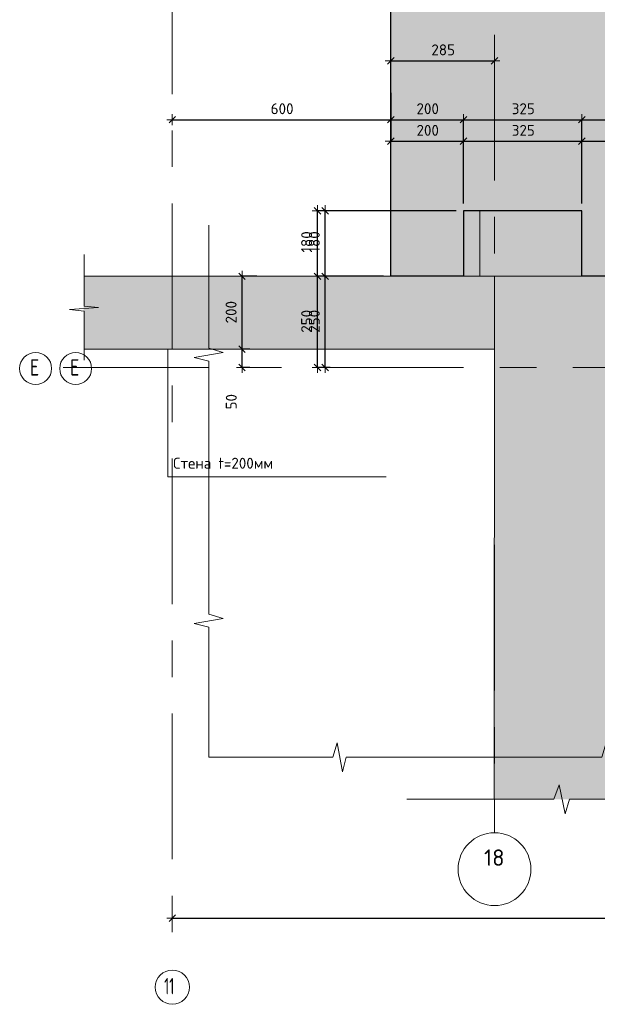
# Model space of a CAD drawing. Header units: metres. Extents: x -38 to 100, y -15 to 21.
# Tile 46 of 246: x 72.54 to 74.12, y -7.85 to -5.15. Entities that reach past the tile are written whole.
import ezdxf

# ---------------------------------------------------------------- set-up
doc = ezdxf.new("R2010")
doc.units = ezdxf.units.M
doc.header["$PDMODE"] = 65
doc.linetypes.add('______11', pattern=[0.5, 0.4, -0.05, 0, -0.05])
doc.linetypes.add('______5', pattern=[1.1, 0.8, -0.1, 0.1, -0.1])
for name, color, linetype, lineweight in [('XR$4$Общий слой (1)_1', 7, 'Continuous', 13), ('XR$4$Осевая линия (1)', 7, '______5', 13), ('XR$4$Перекрытие (1)', 7, 'Continuous', 35), ('XR$4$Размерная линия (1)', 7, 'Continuous', 13), ('XR$6$Общий слой (1)_1', 7, 'Continuous', 13), ('XR$6$Осевая линия (1)', 7, '______5', 13), ('XR$6$Перекрытие (1)', 7, 'Continuous', 35), ('XR$6$Размерная линия (1)', 7, 'Continuous', 13), ('XR$6$Текст_ общее_1', 7, 'Continuous', 13)]:
    doc.layers.add(name, color=color, linetype=linetype, lineweight=lineweight)
doc.styles.add('ISOCPEUR', font='txt')
doc.dimstyles.new('DIMSTYLE_23', dxfattribs={"dimtxt": 0.03, "dimasz": 0.03, "dimexe": 0, "dimexo": 0, "dimgap": 0.015, "dimtad": 2, "dimdec": 0, "dimlfac": 1000, "dimrnd": 5, "dimzin": 12, "dimdsep": 46, "dimtxsty": 'ISOCPEUR', "dimblk1": 'ALL_ML_STRICH', "dimblk2": 'ALL_ML_STRICH', "dimsah": 1, "dimcen": 0, "dimclrd": 7, "dimclre": 256, "dimclrt": 7, "dimadec": 0, "dimazin": 0, "dimtfac": 1, "dimtdec": 0, "dimtix": 1, "dimtmove": 2, "dimatfit": 3, "dimfxl": 0, "dimtvp": 1.2, "dimtzin": 0, "dimlwd": 0, "dimlwe": -3, "dimarcsym": 0})
doc.dimstyles.new('DIMSTYLE_24', dxfattribs={"dimtxt": 0.03, "dimasz": 0.03, "dimexe": 0, "dimexo": 0, "dimgap": 0.015, "dimtad": 2, "dimdec": 0, "dimlfac": 1000, "dimrnd": 5, "dimzin": 12, "dimdsep": 46, "dimtxsty": 'ISOCPEUR', "dimblk1": 'ALL_ML_STRICH', "dimblk2": 'ALL_ML_STRICH', "dimsah": 1, "dimcen": 0, "dimclrd": 7, "dimclre": 256, "dimclrt": 7, "dimadec": 0, "dimazin": 0, "dimtfac": 1, "dimtdec": 0, "dimtix": 1, "dimtmove": 2, "dimatfit": 3, "dimfxl": 0, "dimtzin": 0, "dimlwd": 0, "dimlwe": -3, "dimarcsym": 0})
pattern_1 = [(0, (0.45, 0.45), (0.225, 0.225), [0.225, -0.225]), (90, (0.45, 0.45), (-0.225, 0.225), [0.225, -0.225])]

# ---------------------------------------------------------------- blocks, each defined once
blk = doc.blocks.new('ЭЛЕМЕНТ_УЗОРА_18')
at = {"color": 7, "linetype": 'Continuous', "lineweight": 13, "transparency": 33554687}
for p, q in [((73.0556, -5.7099), (73.0556, -5.7099)), ((73.0556, -7.1699), (73.0556, -7.1699))]:
    blk.add_line(p, q, dxfattribs=at)
for points in [[(73.0556, -6.4399), (73.0556, -6.0829), (73.0156, -6.0727), (73.0956, -6.0588), (73.0556, -6.0472), (73.0556, -5.7099)], [(73.0556, -7.1699), (73.0556, -7.1699), (73.0556, -6.8129), (73.0156, -6.8027), (73.0956, -6.7888), (73.0556, -6.7772), (73.0556, -6.4399)], [(73.7943, -7.1699), (73.4331, -7.1699), (73.4227, -7.2099), (73.4087, -7.1299), (73.3969, -7.1699), (73.0556, -7.1699)], [(74.5329, -7.1699), (74.1717, -7.1699), (74.1614, -7.2099), (74.1473, -7.1299), (74.1355, -7.1699), (73.7943, -7.1699)]]:
    blk.add_lwpolyline(points, dxfattribs=at)
blk = doc.blocks.new('ALL_ML_STRICH')
at = {"color": 0, "linetype": 'ByBlock', "lineweight": -2}
for p, q in [((-1, 0), (0.5, 0)), ((-0.3, -0.3), (0.3, 0.3)), ((0, -0.5), (0, 0.5))]:
    blk.add_line(p, q, dxfattribs=at)
blk = doc.blocks.new('*D307')
at = {"layer": 'DEFPOINTS', "color": 7, "linetype": 'Continuous', "lineweight": 13, "transparency": 33554687}
for p in [(77.0555, -7.5744), (72.9555, -7.6022), (72.9555, -7.6115)]:
    blk.add_point(p, dxfattribs=at)
at = {"layer": 'XR$4$Размерная линия (1)', "color": 9, "linetype": 'Continuous', "lineweight": -2, "true_color": 0xc7c7c7, "transparency": 33554687}
for p, q in [((72.9555, -7.6115), (72.9555, -7.6115)), ((77.0555, -7.5944), (77.0555, -7.6115))]:
    blk.add_line(p, q, dxfattribs=at)
at = {"layer": 'XR$4$Размерная линия (1)', "color": 7, "linetype": 'Continuous', "lineweight": -2, "transparency": 33554687}
blk.add_line((72.9555, -7.6115), (77.0555, -7.6115), dxfattribs=at)
at = {"layer": 'XR$4$Размерная линия (1)', "color": 7, "linetype": 'Continuous', "lineweight": 13, "transparency": 33554687, "xscale": 0.03, "yscale": 0.03, "zscale": 0.03, "rotation": 180}
blk.add_blockref('ALL_ML_STRICH', (72.9555, -7.6115), dxfattribs=at)
at = {"layer": 'XR$4$Размерная линия (1)', "color": 7, "linetype": 'Continuous', "lineweight": 13, "transparency": 33554687, "xscale": 0.03, "yscale": 0.03, "zscale": 0.03}
blk.add_blockref('ALL_ML_STRICH', (77.0555, -7.6115), dxfattribs=at)
at = {"layer": 'XR$4$Размерная линия (1)', "color": 7, "linetype": 'Continuous', "lineweight": 13, "transparency": 33554687, "insert": (75.0085, -7.5815), "char_height": 0.03, "width": 0.12, "attachment_point": 5, "style": 'ISOCPEUR'}
blk.add_mtext('\\A1;{4100}', dxfattribs=at)
blk = doc.blocks.new('*D373')
at = {"layer": 'DEFPOINTS', "color": 7, "linetype": 'Continuous', "lineweight": 13, "transparency": 33554687}
for p in [(73.5556, -5.8499), (73.3756, -6.0999), (73.409, -6.0999)]:
    blk.add_point(p, dxfattribs=at)
at = {"layer": 'XR$4$Размерная линия (1)', "color": 9, "linetype": 'Continuous', "lineweight": -2, "true_color": 0xc7c7c7, "transparency": 33554687}
for p, q in [((73.5356, -5.8499), (73.3756, -5.8499)), ((73.389, -6.0999), (73.3756, -6.0999))]:
    blk.add_line(p, q, dxfattribs=at)
at = {"layer": 'XR$4$Размерная линия (1)', "color": 7, "linetype": 'Continuous', "lineweight": -2, "transparency": 33554687}
blk.add_line((73.3756, -6.0999), (73.3756, -5.8499), dxfattribs=at)
at = {"layer": 'XR$4$Размерная линия (1)', "color": 7, "linetype": 'Continuous', "lineweight": 13, "transparency": 33554687, "xscale": 0.03, "yscale": 0.03, "zscale": 0.03}
for p, rotation in [((73.3756, -5.8499), 90), ((73.3756, -6.0999), 270)]:
    blk.add_blockref('ALL_ML_STRICH', p, dxfattribs=dict(at, rotation=rotation))
at = {"layer": 'XR$4$Размерная линия (1)', "color": 7, "linetype": 'Continuous', "lineweight": 13, "transparency": 33554687, "insert": (73.3456, -5.9734), "char_height": 0.03, "width": 0.09, "attachment_point": 5, "rotation": 90, "style": 'ISOCPEUR'}
blk.add_mtext('\\A1;{250}', dxfattribs=at)
blk = doc.blocks.new('*D374')
at = {"layer": 'DEFPOINTS', "color": 7, "linetype": 'Continuous', "lineweight": 13, "transparency": 33554687}
for p in [(73.7556, -5.6699), (73.3756, -5.8499), (73.5556, -5.8499)]:
    blk.add_point(p, dxfattribs=at)
at = {"layer": 'XR$4$Размерная линия (1)', "color": 9, "linetype": 'Continuous', "lineweight": -2, "true_color": 0xc7c7c7, "transparency": 33554687}
for p, q in [((73.7356, -5.6699), (73.3756, -5.6699)), ((73.5356, -5.8499), (73.3756, -5.8499))]:
    blk.add_line(p, q, dxfattribs=at)
at = {"layer": 'XR$4$Размерная линия (1)', "color": 7, "linetype": 'Continuous', "lineweight": -2, "transparency": 33554687}
blk.add_line((73.3756, -5.8499), (73.3756, -5.6699), dxfattribs=at)
at = {"layer": 'XR$4$Размерная линия (1)', "color": 7, "linetype": 'Continuous', "lineweight": 13, "transparency": 33554687, "xscale": 0.03, "yscale": 0.03, "zscale": 0.03}
for p, rotation in [((73.3756, -5.6699), 90), ((73.3756, -5.8499), 270)]:
    blk.add_blockref('ALL_ML_STRICH', p, dxfattribs=dict(at, rotation=rotation))
at = {"layer": 'XR$4$Размерная линия (1)', "color": 7, "linetype": 'Continuous', "lineweight": 13, "transparency": 33554687, "insert": (73.3456, -5.7554), "char_height": 0.03, "width": 0.09, "attachment_point": 5, "rotation": 90, "style": 'ISOCPEUR'}
blk.add_mtext('\\A1;{180}', dxfattribs=at)
blk = doc.blocks.new('*D375')
at = {"layer": 'DEFPOINTS', "color": 7, "linetype": 'Continuous', "lineweight": 13, "transparency": 33554687}
for p in [(72.9555, -5.3222), (73.5556, -5.3665), (72.9555, -5.42)]:
    blk.add_point(p, dxfattribs=at)
at = {"layer": 'XR$4$Размерная линия (1)', "color": 9, "linetype": 'Continuous', "lineweight": -2, "true_color": 0xc7c7c7, "transparency": 33554687}
for p, q in [((73.5556, -5.3465), (73.5556, -5.42)), ((72.9555, -5.42), (72.9555, -5.42))]:
    blk.add_line(p, q, dxfattribs=at)
at = {"layer": 'XR$4$Размерная линия (1)', "color": 7, "linetype": 'Continuous', "lineweight": -2, "transparency": 33554687}
blk.add_line((72.9555, -5.42), (73.5556, -5.42), dxfattribs=at)
at = {"layer": 'XR$4$Размерная линия (1)', "color": 7, "linetype": 'Continuous', "lineweight": 13, "transparency": 33554687, "xscale": 0.03, "yscale": 0.03, "zscale": 0.03, "rotation": 180}
blk.add_blockref('ALL_ML_STRICH', (72.9555, -5.42), dxfattribs=at)
at = {"layer": 'XR$4$Размерная линия (1)', "color": 7, "linetype": 'Continuous', "lineweight": 13, "transparency": 33554687, "xscale": 0.03, "yscale": 0.03, "zscale": 0.03}
blk.add_blockref('ALL_ML_STRICH', (73.5556, -5.42), dxfattribs=at)
at = {"layer": 'XR$4$Размерная линия (1)', "color": 7, "linetype": 'Continuous', "lineweight": 13, "transparency": 33554687, "insert": (73.2571, -5.39), "char_height": 0.03, "width": 0.09, "attachment_point": 5, "style": 'ISOCPEUR'}
blk.add_mtext('\\A1;{600}', dxfattribs=at)
blk = doc.blocks.new('*D376')
at = {"layer": 'DEFPOINTS', "color": 7, "linetype": 'Continuous', "lineweight": 13, "transparency": 33554687}
for p in [(73.5556, -5.3665), (73.5556, -5.42), (73.7556, -5.6699)]:
    blk.add_point(p, dxfattribs=at)
at = {"layer": 'XR$4$Размерная линия (1)', "color": 9, "linetype": 'Continuous', "lineweight": -2, "true_color": 0xc7c7c7, "transparency": 33554687}
for p, q in [((73.5556, -5.3465), (73.5556, -5.42)), ((73.7556, -5.6499), (73.7556, -5.42))]:
    blk.add_line(p, q, dxfattribs=at)
at = {"layer": 'XR$4$Размерная линия (1)', "color": 7, "linetype": 'Continuous', "lineweight": -2, "transparency": 33554687}
blk.add_line((73.5556, -5.42), (73.7556, -5.42), dxfattribs=at)
at = {"layer": 'XR$4$Размерная линия (1)', "color": 7, "linetype": 'Continuous', "lineweight": 13, "transparency": 33554687, "xscale": 0.03, "yscale": 0.03, "zscale": 0.03, "rotation": 180}
blk.add_blockref('ALL_ML_STRICH', (73.5556, -5.42), dxfattribs=at)
at = {"layer": 'XR$4$Размерная линия (1)', "color": 7, "linetype": 'Continuous', "lineweight": 13, "transparency": 33554687, "xscale": 0.03, "yscale": 0.03, "zscale": 0.03}
blk.add_blockref('ALL_ML_STRICH', (73.7556, -5.42), dxfattribs=at)
at = {"layer": 'XR$4$Размерная линия (1)', "color": 7, "linetype": 'Continuous', "lineweight": 13, "transparency": 33554687, "insert": (73.6571, -5.39), "char_height": 0.03, "width": 0.09, "attachment_point": 5, "style": 'ISOCPEUR'}
blk.add_mtext('\\A1;{200}', dxfattribs=at)
blk = doc.blocks.new('*D377')
at = {"layer": 'DEFPOINTS', "color": 7, "linetype": 'Continuous', "lineweight": 13, "transparency": 33554687}
for p in [(73.7556, -5.42), (73.7556, -5.6699), (74.0806, -5.6699)]:
    blk.add_point(p, dxfattribs=at)
at = {"layer": 'XR$4$Размерная линия (1)', "color": 9, "linetype": 'Continuous', "lineweight": -2, "true_color": 0xc7c7c7, "transparency": 33554687}
for p, q in [((73.7556, -5.6499), (73.7556, -5.42)), ((74.0806, -5.6499), (74.0806, -5.42))]:
    blk.add_line(p, q, dxfattribs=at)
at = {"layer": 'XR$4$Размерная линия (1)', "color": 7, "linetype": 'Continuous', "lineweight": -2, "transparency": 33554687}
blk.add_line((73.7556, -5.42), (74.0806, -5.42), dxfattribs=at)
at = {"layer": 'XR$4$Размерная линия (1)', "color": 7, "linetype": 'Continuous', "lineweight": 13, "transparency": 33554687, "xscale": 0.03, "yscale": 0.03, "zscale": 0.03, "rotation": 180}
blk.add_blockref('ALL_ML_STRICH', (73.7556, -5.42), dxfattribs=at)
at = {"layer": 'XR$4$Размерная линия (1)', "color": 7, "linetype": 'Continuous', "lineweight": 13, "transparency": 33554687, "xscale": 0.03, "yscale": 0.03, "zscale": 0.03}
blk.add_blockref('ALL_ML_STRICH', (74.0806, -5.42), dxfattribs=at)
at = {"layer": 'XR$4$Размерная линия (1)', "color": 7, "linetype": 'Continuous', "lineweight": 13, "transparency": 33554687, "insert": (73.9196, -5.39), "char_height": 0.03, "width": 0.09, "attachment_point": 5, "style": 'ISOCPEUR'}
blk.add_mtext('\\A1;{325}', dxfattribs=at)
blk = doc.blocks.new('*D378')
at = {"layer": 'DEFPOINTS', "color": 7, "linetype": 'Continuous', "lineweight": 13, "transparency": 33554687}
for p in [(74.0806, -5.42), (74.0806, -5.6699), (74.2806, -5.6699)]:
    blk.add_point(p, dxfattribs=at)
at = {"layer": 'XR$4$Размерная линия (1)', "color": 9, "linetype": 'Continuous', "lineweight": -2, "true_color": 0xc7c7c7, "transparency": 33554687}
for p, q in [((74.0806, -5.6499), (74.0806, -5.42)), ((74.2806, -5.6499), (74.2806, -5.42))]:
    blk.add_line(p, q, dxfattribs=at)
at = {"layer": 'XR$4$Размерная линия (1)', "color": 7, "linetype": 'Continuous', "lineweight": -2, "transparency": 33554687}
blk.add_line((74.0806, -5.42), (74.2806, -5.42), dxfattribs=at)
at = {"layer": 'XR$4$Размерная линия (1)', "color": 7, "linetype": 'Continuous', "lineweight": 13, "transparency": 33554687, "xscale": 0.03, "yscale": 0.03, "zscale": 0.03, "rotation": 180}
blk.add_blockref('ALL_ML_STRICH', (74.0806, -5.42), dxfattribs=at)
at = {"layer": 'XR$4$Размерная линия (1)', "color": 7, "linetype": 'Continuous', "lineweight": 13, "transparency": 33554687, "xscale": 0.03, "yscale": 0.03, "zscale": 0.03}
blk.add_blockref('ALL_ML_STRICH', (74.2806, -5.42), dxfattribs=at)
at = {"layer": 'XR$4$Размерная линия (1)', "color": 7, "linetype": 'Continuous', "lineweight": 13, "transparency": 33554687, "insert": (74.1821, -5.39), "char_height": 0.03, "width": 0.09, "attachment_point": 5, "style": 'ISOCPEUR'}
blk.add_mtext('\\A1;{200}', dxfattribs=at)
blk = doc.blocks.new('ЭЛЕМЕНТ_УЗОРА_37')
at = {"color": 7, "linetype": 'Continuous', "lineweight": 13, "transparency": 33554687}
blk.add_line((73.5996, -7.2854), (73.5996, -7.2854), dxfattribs=at)
blk.add_lwpolyline([(74.4746, -7.2854), (74.0468, -7.2854), (74.0345, -7.3254), (74.0179, -7.2454), (74.0039, -7.2854), (73.5996, -7.2854)], dxfattribs=at)
blk = doc.blocks.new('ЭЛЕМЕНТ_УЗОРА_38')
at = {"color": 7, "linetype": 'Continuous', "lineweight": 13, "transparency": 33554687}
blk.add_line((72.7129, -6.0799), (72.7129, -6.0799), dxfattribs=at)
blk.add_lwpolyline([(72.7129, -5.7899), (72.7129, -5.9317), (72.7529, -5.9358), (72.6729, -5.9413), (72.7129, -5.9459), (72.7129, -6.0799)], dxfattribs=at)
blk = doc.blocks.new('*D744')
at = {"layer": 'DEFPOINTS', "color": 7, "linetype": 'Continuous', "lineweight": 13, "transparency": 33554687}
for p in [(73.5556, -5.8499), (73.3544, -6.0999), (73.409, -6.0999)]:
    blk.add_point(p, dxfattribs=at)
at = {"layer": 'XR$6$Размерная линия (1)', "color": 9, "linetype": 'Continuous', "lineweight": -2, "true_color": 0xc7c7c7, "transparency": 33554687}
for p, q in [((73.5356, -5.8499), (73.3544, -5.8499)), ((73.389, -6.0999), (73.3544, -6.0999))]:
    blk.add_line(p, q, dxfattribs=at)
at = {"layer": 'XR$6$Размерная линия (1)', "color": 7, "linetype": 'Continuous', "lineweight": -2, "transparency": 33554687}
blk.add_line((73.3544, -6.0999), (73.3544, -5.8499), dxfattribs=at)
at = {"layer": 'XR$6$Размерная линия (1)', "color": 7, "linetype": 'Continuous', "lineweight": 13, "transparency": 33554687, "xscale": 0.03, "yscale": 0.03, "zscale": 0.03}
for p, rotation in [((73.3544, -5.8499), 90), ((73.3544, -6.0999), 270)]:
    blk.add_blockref('ALL_ML_STRICH', p, dxfattribs=dict(at, rotation=rotation))
at = {"layer": 'XR$6$Размерная линия (1)', "color": 7, "linetype": 'Continuous', "lineweight": 13, "transparency": 33554687, "insert": (73.3244, -5.9734), "char_height": 0.03, "width": 0.09, "attachment_point": 5, "rotation": 90, "style": 'ISOCPEUR'}
blk.add_mtext('\\A1;{250}', dxfattribs=at)
blk = doc.blocks.new('*D745')
at = {"layer": 'DEFPOINTS', "color": 7, "linetype": 'Continuous', "lineweight": 13, "transparency": 33554687}
for p in [(73.7556, -5.6699), (73.3544, -5.8499), (73.5556, -5.8499)]:
    blk.add_point(p, dxfattribs=at)
at = {"layer": 'XR$6$Размерная линия (1)', "color": 9, "linetype": 'Continuous', "lineweight": -2, "true_color": 0xc7c7c7, "transparency": 33554687}
for p, q in [((73.7356, -5.6699), (73.3544, -5.6699)), ((73.5356, -5.8499), (73.3544, -5.8499))]:
    blk.add_line(p, q, dxfattribs=at)
at = {"layer": 'XR$6$Размерная линия (1)', "color": 7, "linetype": 'Continuous', "lineweight": -2, "transparency": 33554687}
blk.add_line((73.3544, -5.8499), (73.3544, -5.6699), dxfattribs=at)
at = {"layer": 'XR$6$Размерная линия (1)', "color": 7, "linetype": 'Continuous', "lineweight": 13, "transparency": 33554687, "xscale": 0.03, "yscale": 0.03, "zscale": 0.03}
for p, rotation in [((73.3544, -5.6699), 90), ((73.3544, -5.8499), 270)]:
    blk.add_blockref('ALL_ML_STRICH', p, dxfattribs=dict(at, rotation=rotation))
at = {"layer": 'XR$6$Размерная линия (1)', "color": 7, "linetype": 'Continuous', "lineweight": 13, "transparency": 33554687, "insert": (73.3244, -5.7554), "char_height": 0.03, "width": 0.09, "attachment_point": 5, "rotation": 90, "style": 'ISOCPEUR'}
blk.add_mtext('\\A1;{180}', dxfattribs=at)
blk = doc.blocks.new('*D746')
at = {"layer": 'DEFPOINTS', "color": 7, "linetype": 'Continuous', "lineweight": 13, "transparency": 33554687}
for p in [(73.5556, -5.2555), (73.5556, -5.2584), (73.8406, -5.2612)]:
    blk.add_point(p, dxfattribs=at)
at = {"layer": 'XR$6$Размерная линия (1)', "color": 9, "linetype": 'Continuous', "lineweight": -2, "true_color": 0xc7c7c7, "transparency": 33554687}
for p, q in [((73.5556, -5.2584), (73.5556, -5.2584)), ((73.8406, -5.2584), (73.8406, -5.2584))]:
    blk.add_line(p, q, dxfattribs=at)
at = {"layer": 'XR$6$Размерная линия (1)', "color": 7, "linetype": 'Continuous', "lineweight": -2, "transparency": 33554687}
blk.add_line((73.5556, -5.2584), (73.8406, -5.2584), dxfattribs=at)
at = {"layer": 'XR$6$Размерная линия (1)', "color": 7, "linetype": 'Continuous', "lineweight": 13, "transparency": 33554687, "xscale": 0.03, "yscale": 0.03, "zscale": 0.03, "rotation": 180}
blk.add_blockref('ALL_ML_STRICH', (73.5556, -5.2584), dxfattribs=at)
at = {"layer": 'XR$6$Размерная линия (1)', "color": 7, "linetype": 'Continuous', "lineweight": 13, "transparency": 33554687, "xscale": 0.03, "yscale": 0.03, "zscale": 0.03}
blk.add_blockref('ALL_ML_STRICH', (73.8406, -5.2584), dxfattribs=at)
at = {"layer": 'XR$6$Размерная линия (1)', "color": 7, "linetype": 'Continuous', "lineweight": 13, "transparency": 33554687, "insert": (73.6996, -5.2284), "char_height": 0.03, "width": 0.09, "attachment_point": 5, "style": 'ISOCPEUR'}
blk.add_mtext('\\A1;{285}', dxfattribs=at)
blk = doc.blocks.new('*D747')
at = {"layer": 'DEFPOINTS', "color": 7, "linetype": 'Continuous', "lineweight": 13, "transparency": 33554687}
for p in [(73.5556, -5.3665), (73.5556, -5.4793), (73.7556, -5.6699)]:
    blk.add_point(p, dxfattribs=at)
at = {"layer": 'XR$6$Размерная линия (1)', "color": 9, "linetype": 'Continuous', "lineweight": -2, "true_color": 0xc7c7c7, "transparency": 33554687}
for p, q in [((73.5556, -5.3465), (73.5556, -5.4793)), ((73.7556, -5.6499), (73.7556, -5.4793))]:
    blk.add_line(p, q, dxfattribs=at)
at = {"layer": 'XR$6$Размерная линия (1)', "color": 7, "linetype": 'Continuous', "lineweight": -2, "transparency": 33554687}
blk.add_line((73.5556, -5.4793), (73.7556, -5.4793), dxfattribs=at)
at = {"layer": 'XR$6$Размерная линия (1)', "color": 7, "linetype": 'Continuous', "lineweight": 13, "transparency": 33554687, "xscale": 0.03, "yscale": 0.03, "zscale": 0.03, "rotation": 180}
blk.add_blockref('ALL_ML_STRICH', (73.5556, -5.4793), dxfattribs=at)
at = {"layer": 'XR$6$Размерная линия (1)', "color": 7, "linetype": 'Continuous', "lineweight": 13, "transparency": 33554687, "xscale": 0.03, "yscale": 0.03, "zscale": 0.03}
blk.add_blockref('ALL_ML_STRICH', (73.7556, -5.4793), dxfattribs=at)
at = {"layer": 'XR$6$Размерная линия (1)', "color": 7, "linetype": 'Continuous', "lineweight": 13, "transparency": 33554687, "insert": (73.6571, -5.4493), "char_height": 0.03, "width": 0.09, "attachment_point": 5, "style": 'ISOCPEUR'}
blk.add_mtext('\\A1;{200}', dxfattribs=at)
blk = doc.blocks.new('*D748')
at = {"layer": 'DEFPOINTS', "color": 7, "linetype": 'Continuous', "lineweight": 13, "transparency": 33554687}
for p in [(73.7556, -5.4793), (73.7556, -5.6699), (74.0806, -5.6699)]:
    blk.add_point(p, dxfattribs=at)
at = {"layer": 'XR$6$Размерная линия (1)', "color": 9, "linetype": 'Continuous', "lineweight": -2, "true_color": 0xc7c7c7, "transparency": 33554687}
for p, q in [((73.7556, -5.6499), (73.7556, -5.4793)), ((74.0806, -5.6499), (74.0806, -5.4793))]:
    blk.add_line(p, q, dxfattribs=at)
at = {"layer": 'XR$6$Размерная линия (1)', "color": 7, "linetype": 'Continuous', "lineweight": -2, "transparency": 33554687}
blk.add_line((73.7556, -5.4793), (74.0806, -5.4793), dxfattribs=at)
at = {"layer": 'XR$6$Размерная линия (1)', "color": 7, "linetype": 'Continuous', "lineweight": 13, "transparency": 33554687, "xscale": 0.03, "yscale": 0.03, "zscale": 0.03, "rotation": 180}
blk.add_blockref('ALL_ML_STRICH', (73.7556, -5.4793), dxfattribs=at)
at = {"layer": 'XR$6$Размерная линия (1)', "color": 7, "linetype": 'Continuous', "lineweight": 13, "transparency": 33554687, "xscale": 0.03, "yscale": 0.03, "zscale": 0.03}
blk.add_blockref('ALL_ML_STRICH', (74.0806, -5.4793), dxfattribs=at)
at = {"layer": 'XR$6$Размерная линия (1)', "color": 7, "linetype": 'Continuous', "lineweight": 13, "transparency": 33554687, "insert": (73.9196, -5.4493), "char_height": 0.03, "width": 0.09, "attachment_point": 5, "style": 'ISOCPEUR'}
blk.add_mtext('\\A1;{325}', dxfattribs=at)
blk = doc.blocks.new('*D749')
at = {"layer": 'DEFPOINTS', "color": 7, "linetype": 'Continuous', "lineweight": 13, "transparency": 33554687}
for p in [(74.0806, -5.4793), (74.0806, -5.6699), (74.2806, -5.6699)]:
    blk.add_point(p, dxfattribs=at)
at = {"layer": 'XR$6$Размерная линия (1)', "color": 9, "linetype": 'Continuous', "lineweight": -2, "true_color": 0xc7c7c7, "transparency": 33554687}
for p, q in [((74.0806, -5.6499), (74.0806, -5.4793)), ((74.2806, -5.6499), (74.2806, -5.4793))]:
    blk.add_line(p, q, dxfattribs=at)
at = {"layer": 'XR$6$Размерная линия (1)', "color": 7, "linetype": 'Continuous', "lineweight": -2, "transparency": 33554687}
blk.add_line((74.0806, -5.4793), (74.2806, -5.4793), dxfattribs=at)
at = {"layer": 'XR$6$Размерная линия (1)', "color": 7, "linetype": 'Continuous', "lineweight": 13, "transparency": 33554687, "xscale": 0.03, "yscale": 0.03, "zscale": 0.03, "rotation": 180}
blk.add_blockref('ALL_ML_STRICH', (74.0806, -5.4793), dxfattribs=at)
at = {"layer": 'XR$6$Размерная линия (1)', "color": 7, "linetype": 'Continuous', "lineweight": 13, "transparency": 33554687, "xscale": 0.03, "yscale": 0.03, "zscale": 0.03}
blk.add_blockref('ALL_ML_STRICH', (74.2806, -5.4793), dxfattribs=at)
at = {"layer": 'XR$6$Размерная линия (1)', "color": 7, "linetype": 'Continuous', "lineweight": 13, "transparency": 33554687, "insert": (74.1821, -5.4493), "char_height": 0.03, "width": 0.09, "attachment_point": 5, "style": 'ISOCPEUR'}
blk.add_mtext('\\A1;{200}', dxfattribs=at)
blk = doc.blocks.new('*D765')
at = {"layer": 'DEFPOINTS', "color": 7, "linetype": 'Continuous', "lineweight": 13, "transparency": 33554687}
for p in [(73.1483, -6.0499), (73.147, -6.0999), (73.1483, -6.0999)]:
    blk.add_point(p, dxfattribs=at)
at = {"layer": 'XR$6$Размерная линия (1)', "color": 9, "linetype": 'Continuous', "lineweight": -2, "true_color": 0xc7c7c7, "transparency": 33554687}
for p, q in [((73.1683, -6.0499), (73.147, -6.0499)), ((73.1683, -6.0999), (73.147, -6.0999))]:
    blk.add_line(p, q, dxfattribs=at)
at = {"layer": 'XR$6$Размерная линия (1)', "color": 7, "linetype": 'Continuous', "lineweight": -2, "transparency": 33554687}
blk.add_line((73.147, -6.0999), (73.147, -6.0499), dxfattribs=at)
at = {"layer": 'XR$6$Размерная линия (1)', "color": 7, "linetype": 'Continuous', "lineweight": 13, "transparency": 33554687, "xscale": 0.03, "yscale": 0.03, "zscale": 0.03}
for p, rotation in [((73.147, -6.0499), 90), ((73.147, -6.0999), 270)]:
    blk.add_blockref('ALL_ML_STRICH', p, dxfattribs=dict(at, rotation=rotation))
at = {"layer": 'XR$6$Размерная линия (1)', "color": 7, "linetype": 'Continuous', "lineweight": 13, "transparency": 33554687, "insert": (73.1174, -6.1942), "char_height": 0.03, "width": 0.06, "attachment_point": 5, "rotation": 90, "style": 'ISOCPEUR'}
blk.add_mtext('\\A1;{50}', dxfattribs=at)
blk = doc.blocks.new('*D766')
at = {"layer": 'DEFPOINTS', "color": 7, "linetype": 'Continuous', "lineweight": 13, "transparency": 33554687}
for p in [(73.2075, -5.8499), (73.147, -6.0499), (73.1483, -6.0499)]:
    blk.add_point(p, dxfattribs=at)
at = {"layer": 'XR$6$Размерная линия (1)', "color": 9, "linetype": 'Continuous', "lineweight": -2, "true_color": 0xc7c7c7, "transparency": 33554687}
for p, q in [((73.1875, -5.8499), (73.147, -5.8499)), ((73.1683, -6.0499), (73.147, -6.0499))]:
    blk.add_line(p, q, dxfattribs=at)
at = {"layer": 'XR$6$Размерная линия (1)', "color": 7, "linetype": 'Continuous', "lineweight": -2, "transparency": 33554687}
blk.add_line((73.147, -6.0499), (73.147, -5.8499), dxfattribs=at)
at = {"layer": 'XR$6$Размерная линия (1)', "color": 7, "linetype": 'Continuous', "lineweight": 13, "transparency": 33554687, "xscale": 0.03, "yscale": 0.03, "zscale": 0.03}
for p, rotation in [((73.147, -5.8499), 90), ((73.147, -6.0499), 270)]:
    blk.add_blockref('ALL_ML_STRICH', p, dxfattribs=dict(at, rotation=rotation))
at = {"layer": 'XR$6$Размерная линия (1)', "color": 7, "linetype": 'Continuous', "lineweight": 13, "transparency": 33554687, "insert": (73.117, -5.9484), "char_height": 0.03, "width": 0.09, "attachment_point": 5, "rotation": 90, "style": 'ISOCPEUR'}
blk.add_mtext('\\A1;{200}', dxfattribs=at)

msp = doc.modelspace()

# ---------------------------------------------------------------- hatches: boundary and pattern name
at = {"linetype": 'Continuous', "lineweight": 13, "true_color": 0xf1f1f1, "transparency": 33554687}
for points in [[(76.9056, -4.2499), (73.5556, -4.2499), (73.5556, -5.8499), (76.9056, -5.8499)], [(73.84, -5.8499), (72.7122, -5.8499), (72.7122, -6.0499), (73.84, -6.0499)], [(73.84, -7.2854), (77.0996, -7.2854), (77.0996, -5.8499), (73.84, -5.8499)]]:
    msp.add_hatch(color=7, dxfattribs=at).paths.add_polyline_path(points)
at = {"linetype": 'Continuous', "lineweight": 13, "transparency": 33554687}
h = msp.add_hatch(dxfattribs=at)
h.set_pattern_fill('____', scale=0.225, style=0, pattern_type=2)
h.set_pattern_definition(pattern_1)
h.paths.add_polyline_path([(74.0806, -5.6699), (73.7556, -5.6699), (73.7556, -5.8499), (74.0806, -5.8499)], flags=0)
h = msp.add_hatch(dxfattribs=at)
h.set_pattern_fill('____', scale=0.225, style=0, pattern_type=2)
h.set_pattern_definition(pattern_1)
h.paths.add_polyline_path([(74.0806, -5.6699), (73.7556, -5.6699), (73.7556, -5.8499), (74.0806, -5.8499)], flags=0)

# ---------------------------------------------------------------- linework, layer by layer
at = {"color": 7, "linetype": 'Continuous', "lineweight": 13, "transparency": 33554687}
for p, q in [((73.8406, -5.8499), (72.7129, -5.8499)), ((73.84, -7.2854), (73.8406, -5.8499)), ((73.8406, -5.8499), (77.1003, -5.8499))]:
    msp.add_line(p, q, dxfattribs=at)
for points in [[(72.7129, -6.0499), (73.8406, -6.0499), (73.8406, -5.8499)], [(72.9433, -6.0499), (72.9433, -6.3999), (73.5433, -6.3999)]]:
    msp.add_lwpolyline(points, dxfattribs=at)
msp.add_circle((73.8406, -7.4771), 0.1, dxfattribs=at)
at = {"layer": 'XR$4$Общий слой (1)_1', "color": 7, "linetype": 'Continuous', "lineweight": 13, "transparency": 33554687}
msp.add_line((73.0556, -5.8499), (77.4875, -5.8499), dxfattribs=at)
at = {"layer": 'XR$4$Осевая линия (1)', "color": 253, "linetype": '______11', "lineweight": 13, "true_color": 0xa0a0a0, "transparency": 33554687}
for p, q in [((72.9555, -4.2499), (72.9555, -7.7463)), ((77.2556, -6.0999), (72.7332, -6.0999))]:
    msp.add_line(p, q, dxfattribs=at)
at = {"layer": 'XR$4$Осевая линия (1)', "color": 7, "linetype": 'Continuous', "lineweight": 13, "transparency": 33554687}
for centre, radius in [((72.69, -6.1028), 0.0439), ((72.9556, -7.801), 0.047)]:
    msp.add_circle(centre, radius, dxfattribs=at)
at = {"layer": 'XR$4$Перекрытие (1)', "color": 7, "linetype": 'Continuous', "lineweight": 25, "transparency": 33554687}
for p, q in [((73.5556, -5.6699), (73.5556, -4.2499)), ((73.5556, -5.8499), (73.5556, -5.6699)), ((73.7556, -5.6699), (73.7556, -5.8499)), ((74.0806, -5.6699), (73.7556, -5.6699)), ((74.0806, -5.8499), (74.0806, -5.6699)), ((73.7556, -5.8499), (73.5556, -5.8499)), ((74.2806, -5.8499), (74.0806, -5.8499))]:
    msp.add_line(p, q, dxfattribs=at)
at = {"layer": 'XR$6$Общий слой (1)_1', "color": 7, "linetype": 'Continuous', "lineweight": 13, "transparency": 33554687}
msp.add_line((73.0556, -5.8499), (77.1003, -5.8499), dxfattribs=at)
at = {"layer": 'XR$6$Осевая линия (1)', "color": 253, "linetype": '______11', "lineweight": 13, "true_color": 0xa0a0a0, "transparency": 33554687}
for p, q in [((73.8406, -5.1871), (73.8406, -7.3771)), ((77.2556, -6.0999), (72.6232, -6.0999))]:
    msp.add_line(p, q, dxfattribs=at)
at = {"layer": 'XR$6$Осевая линия (1)', "color": 7, "linetype": 'Continuous', "lineweight": 13, "transparency": 33554687}
msp.add_circle((72.58, -6.1028), 0.0439, dxfattribs=at)
at = {"layer": 'XR$6$Перекрытие (1)', "color": 7, "linetype": 'Continuous', "lineweight": 25, "transparency": 33554687}
for p, q in [((73.5556, -5.6699), (73.5556, -4.2499)), ((73.5556, -5.8499), (73.5556, -5.6699)), ((73.7556, -5.6699), (73.7556, -5.8499)), ((74.0806, -5.6699), (73.7556, -5.6699)), ((74.0806, -5.8499), (74.0806, -5.6699)), ((73.7556, -5.8499), (73.5556, -5.8499)), ((74.2806, -5.8499), (74.0806, -5.8499))]:
    msp.add_line(p, q, dxfattribs=at)

# ---------------------------------------------------------------- block references
at = {"color": 7, "linetype": 'Continuous', "lineweight": 13, "transparency": 33554687}
for name in ['ЭЛЕМЕНТ_УЗОРА_18', 'ЭЛЕМЕНТ_УЗОРА_38', 'ЭЛЕМЕНТ_УЗОРА_37']:
    msp.add_blockref(name, (0, 0), dxfattribs=at)

# ---------------------------------------------------------------- texts
at = {"layer": 'XR$4$Осевая линия (1)', "color": 7, "linetype": 'Continuous', "lineweight": 13, "transparency": 33554687, "char_height": 0.045, "attachment_point": 7, "style": 'ISOCPEUR'}
for s, insert, width in [('\\W0.78;Е', (72.6743, -6.1224), 0.048961), ('\\W0.62;11', (72.9331, -7.8206), 0.059062)]:
    msp.add_mtext(s, dxfattribs=dict(at, insert=insert, width=width))
at = {"layer": 'XR$6$Осевая линия (1)', "color": 7, "linetype": 'Continuous', "lineweight": 13, "transparency": 33554687, "insert": (72.5643, -6.1224), "char_height": 0.045, "width": 0.048961, "attachment_point": 7, "style": 'ISOCPEUR'}
msp.add_mtext('\\W0.78;Е', dxfattribs=at)
at = {"layer": 'XR$6$Текст_ общее_1', "color": 7, "linetype": 'Continuous', "lineweight": 13, "transparency": 33554687, "style": 'ISOCPEUR'}
for s, insert, char_height, width, attachment_point in [('\\A1;{\\fISOCPEUR|i0|b0;\\H0.030000;\\W1.000000;\\C7;Стена t=200мм}\\P', (72.9579, -6.3779), 0.03, 0.296687, 7), ('\\A1;{\\fISOCPEUR|i0|b0;\\H0.045000;\\W1.000000;\\C7;18}\\P', (73.8399, -7.4229), 0.045, 0.070875, 2)]:
    msp.add_mtext(s, dxfattribs=dict(at, insert=insert, char_height=char_height, width=width, attachment_point=attachment_point))

# ---------------------------------------------------------------- dimensions: what is measured, and where the dimension line sits
at = {"layer": 'XR$4$Размерная линия (1)', "color": 7, "linetype": 'Continuous', "lineweight": 13, "transparency": 33554687}
for base, p1, p2, picture, middle in [((73.5556, -5.42), (72.9555, -5.42), (73.5556, -5.3465), '*D375', (73.2571, -5.39)), ((73.7556, -5.42), (73.5556, -5.3465), (73.7556, -5.6499), '*D376', (73.6571, -5.39)), ((74.0806, -5.42), (73.7556, -5.6499), (74.0806, -5.6499), '*D377', (73.9196, -5.39)), ((74.2806, -5.42), (74.0806, -5.6499), (74.2806, -5.6499), '*D378', (74.1821, -5.39)), ((77.0555, -7.6115), (72.9555, -7.6115), (77.0555, -7.5944), '*D307', (75.0085, -7.5815))]:
    dim = msp.add_linear_dim(base=base, p1=p1, p2=p2, dimstyle='DIMSTYLE_24', override={"dimpost": '<>', "dimclrd": 7, "dimclre": 9, "dimclrt": 7, "dimlwd": 0, "dimlwe": 65533}, dxfattribs=at)
    dim.commit()
    dim.dimension.update_dxf_attribs({"geometry": picture, "text_midpoint": middle, "dimtype": 160})
for base, p1, p2, picture, middle in [((73.3756, -5.6699), (73.5356, -5.8499), (73.7356, -5.6699), '*D374', (73.3456, -5.7554)), ((73.3756, -5.8499), (73.389, -6.0999), (73.5356, -5.8499), '*D373', (73.3456, -5.9734))]:
    dim = msp.add_linear_dim(base=base, p1=p1, p2=p2, angle=90, dimstyle='DIMSTYLE_24', override={"dimpost": '<>', "dimclrd": 7, "dimclre": 9, "dimclrt": 7, "dimlwd": 0, "dimlwe": 65533}, dxfattribs=at)
    dim.commit()
    dim.dimension.update_dxf_attribs({"geometry": picture, "text_midpoint": middle, "dimtype": 160})
at = {"layer": 'XR$6$Размерная линия (1)', "color": 7, "linetype": 'Continuous', "lineweight": 13, "transparency": 33554687}
for base, p1, p2, picture, middle in [((73.8406, -5.2584), (73.5556, -5.2584), (73.8406, -5.2584), '*D746', (73.6996, -5.2284)), ((73.7556, -5.4793), (73.5556, -5.3465), (73.7556, -5.6499), '*D747', (73.6571, -5.4493)), ((74.0806, -5.4793), (73.7556, -5.6499), (74.0806, -5.6499), '*D748', (73.9196, -5.4493)), ((74.2806, -5.4793), (74.0806, -5.6499), (74.2806, -5.6499), '*D749', (74.1821, -5.4493))]:
    dim = msp.add_linear_dim(base=base, p1=p1, p2=p2, dimstyle='DIMSTYLE_24', override={"dimpost": '<>', "dimclrd": 7, "dimclre": 9, "dimclrt": 7, "dimlwd": 0, "dimlwe": 65533}, dxfattribs=at)
    dim.commit()
    dim.dimension.update_dxf_attribs({"geometry": picture, "text_midpoint": middle, "dimtype": 160})
for base, p1, p2, dimstyle, picture, middle in [((73.3544, -5.6699), (73.5356, -5.8499), (73.7356, -5.6699), 'DIMSTYLE_24', '*D745', (73.3244, -5.7554)), ((73.147, -5.8499), (73.1683, -6.0499), (73.1875, -5.8499), 'DIMSTYLE_24', '*D766', (73.117, -5.9484)), ((73.3544, -5.8499), (73.389, -6.0999), (73.5356, -5.8499), 'DIMSTYLE_24', '*D744', (73.3244, -5.9734)), ((73.147, -6.0499), (73.1683, -6.0999), (73.1683, -6.0499), 'DIMSTYLE_23', '*D765', (73.1174, -6.1942))]:
    dim = msp.add_linear_dim(base=base, p1=p1, p2=p2, angle=90, dimstyle=dimstyle, override={"dimpost": '<>', "dimclrd": 7, "dimclre": 9, "dimclrt": 7, "dimlwd": 0, "dimlwe": 65533}, dxfattribs=at)
    dim.commit()
    dim.dimension.update_dxf_attribs({"geometry": picture, "text_midpoint": middle, "dimtype": 160})

doc.saveas('drawing.dxf')
